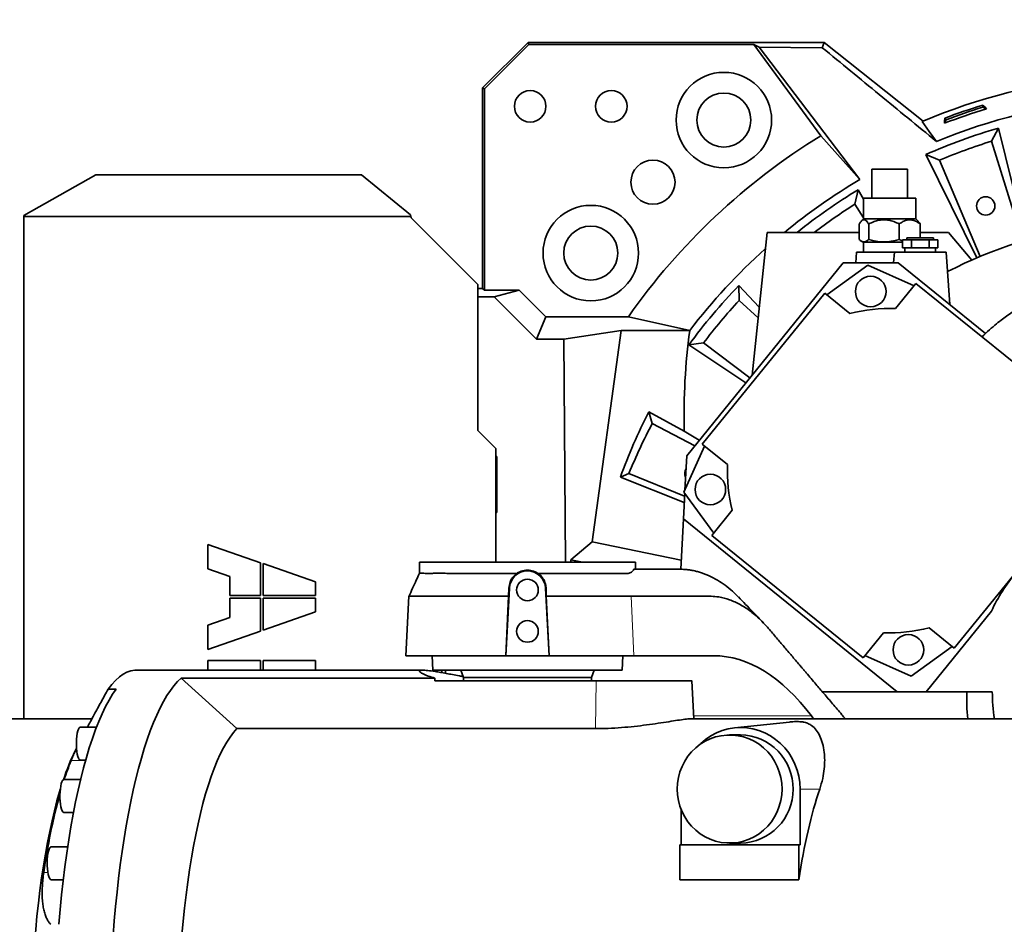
# Model space of a CAD drawing. Header units: millimetres. Extents: x 0 to 11920, y 0 to 8400.
# Tile 30 of 46: x 8048 to 8595, y 5003 to 5506. Entities that reach past the tile are written whole.
import ezdxf

# ---------------------------------------------------------------- set-up
doc = ezdxf.new("R2010")
doc.units = ezdxf.units.MM
doc.header["$LTSCALE"] = 20
doc.layers.add('THICK_LINE', color=7, linetype='Continuous')
doc.styles.add('SLDTEXTSTYLE0', font='TXT', dxfattribs={"width": 0.605})
doc.dimstyles.new('SLDDIMSTYLE0', dxfattribs={"dimtxt": 70, "dimasz": 70, "dimexe": 0, "dimexo": 0.0625, "dimgap": 17.5, "dimtad": 1, "dimdec": 4, "dimlfac": 20, "dimzin": 12, "dimdsep": 46, "dimtxsty": 'SLDTEXTSTYLE0', "dimsah": 1, "dimcen": 0.09, "dimadec": 1, "dimazin": 3, "dimtfac": 1, "dimtofl": 0, "dimtmove": 0, "dimatfit": 3, "dimfxl": 1, "dimfrac": 2, "dimtolj": 1, "dimtzin": 12, "dimarcsym": 0})

# ---------------------------------------------------------------- blocks, each defined once
blk = doc.blocks.new('_D')
at = {"layer": 'THICK_LINE'}
for p, q in [((6065.91, 5593.91), (5923.95, 5618.94)), ((10553.28, 5132.52), (11483.7, 5132.52))]:
    blk.add_line(p, q, dxfattribs=at)
blk.add_arc((8682.55, 5132.52), 2771.15, 360, 170, dxfattribs=at)
for points in [[(5953.49, 5613.73), (5976.34, 5680.65), (5956.69, 5684.37)], [(11453.7, 5132.52), (11462.82, 5202.64), (11442.82, 5202.39)]]:
    blk.add_solid(points, dxfattribs=at)
at = {"layer": 'THICK_LINE', "insert": (8832.85, 7991.69), "char_height": 70, "attachment_point": 1, "rotation": 355, "style": 'SLDTEXTSTYLE0'}
blk.add_mtext('170°', dxfattribs=at)
blk = doc.blocks.new('_D_1')
at = {"layer": 'THICK_LINE'}
for p, q in [((10553.28, 5132.52), (11483.72, 5132.52)), ((6065.91, 4671.14), (5923.93, 4646.11))]:
    blk.add_line(p, q, dxfattribs=at)
blk.add_arc((8682.55, 5132.52), 2771.17, 190, 360, dxfattribs=at)
for points in [[(11453.72, 5132.52), (11442.84, 5062.66), (11462.84, 5062.4)], [(5953.47, 4651.31), (5956.67, 4580.68), (5976.32, 4584.4)]]:
    blk.add_solid(points, dxfattribs=at)
at = {"layer": 'THICK_LINE', "insert": (8817.13, 2453.12), "char_height": 70, "attachment_point": 1, "rotation": 5, "style": 'SLDTEXTSTYLE0'}
blk.add_mtext('170°', dxfattribs=at)

msp = doc.modelspace()

# ---------------------------------------------------------------- linework, layer by layer
at = {"color": 7, "linetype": 'Continuous', "lineweight": 35}
for p, q in [((8330.3732067, 5492.943259), (8305.1277334, 5467.6977857)), ((8330.3732067, 5492.943259), (8330.8360757, 5491.8257944)), ((8494.6931211, 5492.943259), (8330.3732067, 5492.943259)), ((8493.6801101, 5490.0424408), (8494.6931211, 5492.943259)), ((8549.5885505, 5449.2774628), (8494.6931211, 5492.943259)), ((8330.8360757, 5491.8257944), (8306.245198, 5467.2349167)), ((8455.7638052, 5491.8257944), (8330.8360757, 5491.8257944)), ((8455.7638052, 5491.8257944), (8492.8352727, 5441.1783514)), ((8458.6698845, 5490.35153), (8455.7638052, 5491.8257944)), ((8514.4703951, 5416.8231043), (8458.6698845, 5490.35153)), ((8458.6698845, 5490.35153), (8493.6801101, 5490.0424408)), ((8306.245198, 5467.2349167), (8305.1277334, 5467.6977857)), ((8305.1277334, 5356.3384409), (8305.1277334, 5467.6977857)), ((8306.245198, 5467.2349167), (8306.245198, 5355.5004914)), ((8582.9282743, 5458.2032489), (8582.8350549, 5457.0260944)), ((8584.7750765, 5456.0756876), (8582.8350549, 5457.0260944)), ((8562.4450101, 5450.0450217), (8561.4946033, 5448.105)), ((8561.649866, 5450.9180214), (8562.4450101, 5450.0450217)), ((8591.5345122, 5445.4269237), (8587.6534786, 5438.130592)), ((8606.766293, 5383.1541994), (8591.5345122, 5445.4269237)), ((8514.4703951, 5416.8231043), (8492.8352727, 5441.1783514)), ((8604.85289, 5382.7394352), (8587.6534786, 5438.130592)), ((8551.1362391, 5430.7231548), (8558.7992749, 5427.6285207)), ((8551.1362391, 5430.7231548), (8579.4533792, 5373.3153975)), ((8558.7992749, 5427.6285207), (8581.2285107, 5374.1408644)), ((8521.1717826, 5422.5242098), (8521.1717826, 5406.5242098)), ((8521.1717826, 5422.5242098), (8534.0926008, 5422.5242098)), ((8534.0926008, 5422.5242098), (8540.9217826, 5422.5242098)), ((8540.9217826, 5406.5242098), (8540.9217826, 5422.5242098)), ((8090.5481029, 5419.4705303), (8050.5481029, 5396.8128356)), ((8237.963655, 5419.4705303), (8090.5481029, 5419.4705303)), ((8265.058877, 5397.2146828), (8237.963655, 5419.4705303)), ((8513.6504985, 5411.2093133), (8511.7901375, 5403.1571127)), ((8516.5467826, 5405.9288973), (8513.6504985, 5411.2093133)), ((8516.5467826, 5406.5242098), (8516.5467826, 5395.0242098)), ((8516.5467826, 5406.5242098), (8517.2537348, 5406.5242098)), ((8517.2537348, 5406.5242098), (8545.5467826, 5406.5242098)), ((8545.5467826, 5395.0242098), (8545.5467826, 5406.5242098)), ((8516.5467826, 5395.6182865), (8511.7901375, 5403.1571127)), ((8050.5481029, 5396.4109884), (8050.5481029, 5396.8128356)), ((8050.5481029, 5396.4109884), (8050.5481029, 5117.5242098)), ((8050.5481029, 5396.4109884), (8265.30349, 5396.4109884)), ((8265.058877, 5397.2146828), (8265.30349, 5396.4109884)), ((8302.5481029, 5358.5242098), (8265.5481029, 5395.5242098)), ((8516.5467826, 5395.0242098), (8515.2361385, 5393.7135657)), ((8516.5467826, 5395.0242098), (8545.5467826, 5395.0242098)), ((8546.8383883, 5393.7326041), (8545.5467826, 5395.0242098)), ((8514.1069671, 5383.5960066), (8514.1069671, 5392.2037017)), ((8519.4492577, 5383.5960066), (8519.4492577, 5392.2037017)), ((8536.3890732, 5383.5960066), (8536.3890732, 5392.2037017)), ((8547.9865981, 5384.5242098), (8547.9865981, 5392.2037017)), ((8454.6977007, 5308.3308194), (8463.0212614, 5387.5242098)), ((8514.1069671, 5387.5242098), (8463.0212614, 5387.5242098)), ((8536.3890732, 5383.5960066), (8538.231828, 5382.9175203)), ((8538.231828, 5383.3242098), (8538.231828, 5379.0242098)), ((8538.231828, 5383.3242098), (8543.1393053, 5383.3242098)), ((8540.5967826, 5384.5242098), (8540.5967826, 5383.3242098)), ((8540.5967826, 5384.5242098), (8548.0467826, 5384.5242098)), ((8543.1393053, 5383.3242098), (8543.1393053, 5379.0242098)), ((8543.1393053, 5383.3242098), (8552.9542599, 5383.3242098)), ((8563.7422808, 5387.5242098), (8547.9865981, 5387.5242098)), ((8548.0467826, 5384.5242098), (8555.4967826, 5384.5242098)), ((8552.9542599, 5383.3242098), (8552.9542599, 5379.0242098)), ((8552.9542599, 5383.3242098), (8557.8617372, 5383.3242098)), ((8555.4967826, 5383.3242098), (8555.4967826, 5384.5242098)), ((8557.8617372, 5379.0242098), (8557.8617372, 5383.3242098)), ((8563.7422808, 5387.5242098), (8576.6327848, 5372.1619052)), ((8515.2618775, 5382.7094258), (8516.4487064, 5382.0242098)), ((8516.4487064, 5382.0242098), (8517.1604403, 5382.0242098)), ((8516.5467826, 5382.0242098), (8516.5467826, 5376.5242098)), ((8517.1604403, 5382.0242098), (8538.231828, 5382.0242098)), ((8540.6855667, 5379.0242098), (8538.231828, 5379.0242098)), ((8539.5467826, 5379.0242098), (8539.5467826, 5376.5242098)), ((8543.1393053, 5379.0242098), (8540.6855667, 5379.0242098)), ((8548.0467826, 5379.0242098), (8543.1393053, 5379.0242098)), ((8552.9542599, 5379.0242098), (8548.0467826, 5379.0242098)), ((8555.4079985, 5379.0242098), (8552.9542599, 5379.0242098)), ((8557.8617372, 5379.0242098), (8555.4079985, 5379.0242098)), ((8556.5467826, 5376.5242098), (8556.5467826, 5379.0242098)), ((8512.6971485, 5376.5242098), (8512.2894519, 5370.6938756)), ((8533.6971485, 5376.5242098), (8512.6971485, 5376.5242098)), ((8533.6971485, 5376.5242098), (8533.2894519, 5370.6938756)), ((8562.3964167, 5376.5242098), (8533.6971485, 5376.5242098)), ((8564.4279962, 5347.471269), (8562.3964167, 5376.5242098)), ((8418.4167245, 5263.527545), (8505.1983079, 5370.6938756)), ((8519.011066, 5369.3403626), (8496.2928985, 5352.8346478)), ((8505.1983079, 5370.6938756), (8535.7504653, 5370.6938756)), ((8544.6645181, 5357.9187099), (8519.011066, 5369.3403626)), ((8535.7504653, 5370.6938756), (8584.3069915, 5331.373576)), ((8302.5481029, 5277.5242098), (8302.5481029, 5358.5242098)), ((8302.5481029, 5356.3384409), (8305.1277334, 5356.3384409)), ((8306.245198, 5355.5004914), (8305.1277334, 5356.3384409)), ((8447.2764874, 5357.9997737), (8447.5635796, 5349.7404484)), ((8458.667251, 5346.098568), (8447.2764874, 5357.9997737)), ((8545.6762734, 5359.1681237), (8534.3485064, 5345.1794964)), ((8629.6080372, 5291.2015215), (8545.6762734, 5359.1681237)), ((8311.5100668, 5351.7559046), (8302.5481029, 5351.7559046)), ((8306.245198, 5355.5004914), (8325.4585346, 5355.5004914)), ((8311.5100668, 5351.7559046), (8325.4585346, 5355.5004914)), ((8335.0536381, 5328.2123333), (8311.5100668, 5351.7559046)), ((8325.4585346, 5355.5004914), (8340.2358138, 5340.7232122)), ((8495.0434847, 5353.8464032), (8427.0768825, 5269.9146393)), ((8509.032112, 5342.5186361), (8495.0434847, 5353.8464032)), ((8458.0328604, 5340.0627447), (8447.5635796, 5349.7404484)), ((8335.0536381, 5328.2123333), (8340.2358138, 5340.7232122)), ((8340.2358138, 5340.7232122), (8386.0488712, 5340.7232122)), ((8420.1057731, 5333.0242098), (8386.0488712, 5340.7232122)), ((8350.2961071, 5328.2123333), (8382.0172376, 5333.0242098)), ((8365.961846, 5215.748731), (8382.0172376, 5333.0242098)), ((8420.1057731, 5333.0242098), (8382.0172376, 5333.0242098)), ((8350.2961071, 5328.2123333), (8335.0536381, 5328.2123333)), ((8351.1681009, 5204.5242098), (8350.2961071, 5328.2123333)), ((8419.6424411, 5325.0667998), (8427.8261418, 5326.218286)), ((8419.6424411, 5325.0667998), (8451.1860858, 5303.9943361)), ((8427.8261418, 5326.218286), (8453.4216406, 5306.7550164)), ((8397.3858888, 5287.9318496), (8399.3507386, 5281.5208563)), ((8397.3858888, 5287.9318496), (8417.0579321, 5277.2110307)), ((8422.9380809, 5269.1109552), (8399.3507386, 5281.5208563)), ((8312.5481029, 5267.5242098), (8302.5481029, 5277.5242098)), ((8425.3982364, 5272.1489943), (8417.0579321, 5277.2110307)), ((8428.3262963, 5268.902884), (8416.9046435, 5243.2494319)), ((8427.0768825, 5269.9146393), (8441.0655098, 5258.5868723)), ((8312.5481029, 5204.5242098), (8312.5481029, 5267.5242098)), ((8312.5481029, 5262.5255301), (8313.0708604, 5263.0482876)), ((8312.5481029, 5263.0482876), (8313.0708604, 5263.0482876)), ((8313.0708604, 5263.0482876), (8313.0708604, 5232.000132)), ((8417.4139431, 5244.3933376), (8418.4167245, 5263.527545)), ((8381.6335657, 5251.6882381), (8386.3738213, 5253.6917673)), ((8386.3738213, 5253.6917673), (8417.2394754, 5241.0642949)), ((8417.0609879, 5237.6585498), (8381.6335657, 5251.6882381)), ((8416.5862154, 5228.5993512), (8417.3237613, 5242.6725658)), ((8416.9046435, 5243.2494319), (8433.4103584, 5220.5312644)), ((8566.9631555, 5156.6369689), (8634.9297578, 5240.5687328)), ((8312.5481029, 5232.5228895), (8313.0708604, 5232.000132)), ((8313.0708604, 5232.000132), (8312.5481029, 5232.000132)), ((8443.72637, 5233.2704779), (8432.398603, 5219.2818506)), ((8416.5862154, 5228.5993512), (8415.1140075, 5200.5079514)), ((8535.2291344, 5132.5242098), (8416.5862154, 5228.5993512)), ((8432.398603, 5219.2818506), (8516.3303668, 5151.3152484)), ((8152.7117826, 5214.3342098), (8152.7117826, 5200.8342098)), ((8181.8042826, 5204.1649988), (8152.7117826, 5214.3342098)), ((8354.0467826, 5205.6790221), (8365.961846, 5215.748731)), ((8415.3779182, 5205.5436676), (8365.961846, 5215.748731)), ((8181.8042826, 5185.9167098), (8181.8042826, 5204.1649988)), ((8183.2892826, 5203.6459208), (8183.2892826, 5185.9167098)), ((8212.3817826, 5193.4767098), (8183.2892826, 5203.6459208)), ((8270.0439964, 5204.5242098), (8270.0439964, 5198.2641421)), ((8270.0439964, 5204.5242098), (8330.0467826, 5204.5242098)), ((8330.0467826, 5204.5242098), (8390.0495688, 5204.5242098)), ((8354.0467826, 5205.6790221), (8354.054924, 5204.5242098)), ((8360.5960488, 5204.5242098), (8354.0467826, 5205.6790221)), ((8390.0495688, 5200.5242098), (8390.0495688, 5204.5242098)), ((8152.7117826, 5200.8342098), (8164.8617826, 5196.5872075)), ((8411.7565565, 5200.5242098), (8409.5135271, 5200.5242098)), ((8414.624291, 5200.5242098), (8411.7565565, 5200.5242098)), ((8414.6643638, 5200.5242098), (8414.624291, 5200.5242098)), ((8164.8617826, 5196.5872075), (8164.8617826, 5185.9167098)), ((8212.3817826, 5185.9167098), (8212.3817826, 5193.4767098)), ((8320.0039049, 5190.0505347), (8318.0372336, 5152.5242098)), ((8319.6066697, 5185.5242097), (8319.7346419, 5190.0646462)), ((8342.0563316, 5152.5242098), (8340.0896603, 5190.0505347)), ((8340.3589501, 5190.0646476), (8340.4867882, 5185.5242099)), ((8164.8617826, 5185.9167098), (8181.8042826, 5185.9167098)), ((8164.8617826, 5184.4317098), (8164.8617826, 5173.7612121)), ((8181.8042826, 5184.4317098), (8164.8617826, 5184.4317098)), ((8181.8042826, 5166.1834208), (8181.8042826, 5184.4317098)), ((8183.2892826, 5185.9167098), (8212.3817826, 5185.9167098)), ((8212.3817826, 5184.4317098), (8183.2892826, 5184.4317098)), ((8183.2892826, 5184.4317098), (8183.2892826, 5166.7024988)), ((8212.3817826, 5176.8717098), (8212.3817826, 5184.4317098)), ((8264.2656923, 5185.6201197), (8262.5312092, 5152.5242098)), ((8319.6065546, 5185.5202032), (8317.9545185, 5152.5242098)), ((8342.1390467, 5152.5242098), (8340.4869538, 5185.5213389)), ((8388.7365418, 5185.5242182), (8387.584599, 5185.5245964)), ((8183.2892826, 5166.7024988), (8212.3817826, 5176.8717098)), ((8587.5953112, 5177.3485121), (8551.2973069, 5132.5242098)), ((8164.8617826, 5173.7612121), (8152.7117826, 5169.5142098)), ((8152.7117826, 5169.5142098), (8152.7117826, 5156.0142098)), ((8152.7117826, 5156.0142098), (8181.8042826, 5166.1834208)), ((8516.3303668, 5151.3152484), (8527.6581339, 5165.3038757)), ((8552.9745282, 5167.964736), (8566.9631555, 5156.6369689)), ((8542.9955743, 5141.1430095), (8565.7137417, 5157.6487243)), ((8181.8042826, 5149.8042098), (8152.7117826, 5149.8042098)), ((8152.7117826, 5149.8042098), (8152.7117826, 5144.5242098)), ((8181.8042826, 5144.5242098), (8181.8042826, 5149.8042098)), ((8212.3817826, 5149.8042098), (8183.2892826, 5149.8042098)), ((8183.2892826, 5149.8042098), (8183.2892826, 5144.5242098)), ((8212.3817826, 5144.5242098), (8212.3817826, 5149.8042098)), ((8262.5312092, 5152.5242098), (8317.9545185, 5152.5242098)), ((8277.1275204, 5152.5242098), (8277.5467826, 5144.5242098)), ((8317.9545185, 5152.5242098), (8318.0372336, 5152.5242098)), ((8318.0372336, 5152.5242098), (8342.0563316, 5152.5242098)), ((8342.0563316, 5152.5242098), (8342.1390467, 5152.5242098)), ((8342.1390467, 5152.5242098), (8389.0972336, 5152.5242098)), ((8382.5467826, 5144.5242098), (8382.9660448, 5152.5242098)), ((8389.0972336, 5152.5242098), (8433.2935135, 5152.5242098)), ((8517.3421222, 5152.5646622), (8542.9955743, 5141.1430095)), ((8271.8544374, 5144.5242098), (8113.1230773, 5144.5242098)), ((8382.5467826, 5144.5242098), (8277.5467826, 5144.5242098)), ((8282.5467826, 5144.5242098), (8282.5467826, 5143.1209922)), ((8284.5467826, 5144.5242098), (8284.5467826, 5142.7656072)), ((8293.0909017, 5144.5242098), (8294.5467826, 5140.5242098)), ((8365.5467826, 5140.5242098), (8367.0026635, 5144.5242098)), ((8278.6165112, 5140.0924365), (8137.8421343, 5140.0924365)), ((8137.8421343, 5140.0924365), (8168.6918997, 5112.0396935)), ((8278.6766332, 5138.5242098), (8368.1668122, 5138.5242098)), ((8294.5467826, 5140.5242098), (8294.5467826, 5138.5242098)), ((8365.5467826, 5140.5242098), (8294.5467826, 5140.5242098)), ((8365.5467826, 5138.5242098), (8365.5467826, 5140.5242098)), ((8422.4417322, 5117.5242098), (8421.3409369, 5138.5287207)), ((8097.3114359, 5134.0322326), (8101.772849, 5134.0322326)), ((8493.7353284, 5132.5242098), (8535.2291344, 5132.5242098)), ((8551.2973069, 5132.5242098), (8535.2291344, 5132.5242098)), ((8551.2973069, 5132.5242098), (8588.0467826, 5132.5242098)), ((8088.2991605, 5117.5242098), (7905.4576833, 5117.5242098)), ((8656.9323948, 5117.5242098), (8420.982436, 5117.5242098)), ((8475.4001477, 5115.7138192), (8444.8969167, 5112.4170732)), ((8487.6222456, 5119.096104), (8488.7924192, 5117.5242098)), ((8090.862487, 5112.891808), (8081.8856509, 5112.891808)), ((8168.6918997, 5112.0396935), (8367.8286781, 5112.0396935)), ((8448.3426139, 5108.5242098), (8442.2522789, 5108.5242098)), ((8079.7544141, 5101.127539), (8079.0327745, 5099.6962421)), ((8081.8856509, 5094.621808), (8084.8372492, 5094.621808)), ((8081.9989596, 5083.7772652), (8072.7858391, 5083.7772652)), ((8481.3944672, 5078.5242098), (8481.3944672, 5047.5242098)), ((8415.2907606, 5047.5242098), (8415.2907606, 5067.2453092)), ((8072.7858391, 5065.5072652), (8078.0685469, 5065.5072652)), ((8074.8348956, 5046.4237706), (8065.6931463, 5046.4237706)), ((8414.6361114, 5047.5242098), (8414.6361114, 5028.0563269)), ((8480.587436, 5047.5242098), (8414.6361114, 5047.5242098)), ((8442.2522789, 5048.5242098), (8448.3426139, 5048.5242098)), ((8480.587436, 5028.0563269), (8480.587436, 5047.5242098)), ((8481.3944672, 5047.5242098), (8480.587436, 5047.5242098)), ((8065.6931463, 5028.1537706), (8072.3992665, 5028.1537706)), ((8480.587436, 5028.0563269), (8414.6361114, 5028.0563269))]:
    msp.add_line(p, q, dxfattribs=at)
at = {"color": 8, "linetype": 'Continuous', "lineweight": 18}
for p, q in [((8320.0039049, 5190.0505347), (8319.7346419, 5190.0646462)), ((8340.0896603, 5190.0505347), (8340.3589501, 5190.0646476)), ((8389.0972336, 5152.5242098), (8387.5846077, 5185.5244072)), ((8368.1668122, 5138.5242098), (8367.8286781, 5112.0396935)), ((8422.3593531, 5119.096104), (8487.6222456, 5119.096104)), ((8076.7291174, 5094.2876717), (8084.7429609, 5094.2876717)), ((8492.278835, 5078.5242098), (8481.3944672, 5078.5242098)), ((8061.5980752, 5032.1767935), (8063.8488156, 5032.1767935))]:
    msp.add_line(p, q, dxfattribs=at)
at = {"color": 7, "linetype": 'Continuous', "lineweight": 35, "flags": 128}
for points in [[(8582.9282743, 5458.2032489), (8583.8510438, 5457.1397727), (8584.7750765, 5456.0756876)], [(8549.1482142, 5449.09227), (8553.0884597, 5443.5456963), (8557.0254895, 5438.0073328)], [(8561.4946033, 5448.105), (8561.5725471, 5449.5121384), (8561.649866, 5450.9180214)], [(8113.1230773, 5144.5242098), (8112.0507808, 5144.4771793), (8109.908146, 5144.1010639), (8107.7713825, 5143.3495202), (8105.6443923, 5142.2239204), (8103.5310598, 5140.7263203), (8101.4352445, 5138.8594547), (8099.3607737, 5136.626733), (8097.3114359, 5134.0322326)], [(8137.8421343, 5140.0924365), (8135.823377, 5138.1656598), (8133.825723, 5135.8983584), (8131.8525796, 5133.2943998), (8129.9073123, 5130.3582253), (8127.9932392, 5127.0948431), (8126.113625, 5123.5098196), (8124.2716759, 5119.6092697), (8122.4705334, 5115.3998463), (8120.71327, 5110.8887296), (8119.0028828, 5106.083614), (8117.3422892, 5100.9926954), (8115.7343217, 5095.6246575), (8114.181723, 5089.9886562), (8112.6871413, 5084.094305), (8111.2531259, 5077.9516576), (8109.8821227, 5071.5711914), (8108.5764703, 5064.9637895), (8107.3383956, 5058.140722), (8106.1700105, 5051.1136269), (8105.0733079, 5043.8944901), (8104.0501582, 5036.4956253), (8103.1023068, 5028.9296525), (8102.2313704, 5021.2094768), (8101.4388344, 5013.3482664), (8100.7260508, 5005.35943), (8100.0942352, 4997.2565941)], [(8069.9561162, 5003.4288553), (8070.6666516, 5011.6307326), (8071.4609678, 5019.7020642), (8072.3376465, 5027.6284371), (8073.2951221, 5035.3956973), (8074.3316849, 5042.9899747), (8075.4454839, 5050.3977084), (8076.6345302, 5057.6056705), (8077.8967006, 5064.6009896), (8079.2297411, 5071.3711745), (8080.6312714, 5077.9041354), (8082.0987889, 5084.1882067), (8083.6296728, 5090.2121669), (8085.2211897, 5095.965259), (8086.8704974, 5101.4372098), (8088.5746509, 5106.6182481), (8090.330607, 5111.4991221), (8092.1352302, 5116.0711162), (8093.985298, 5120.326066), (8095.8775066, 5124.2563736), (8097.8084773, 5127.8550207), (8099.7747618, 5131.1155811), (8101.772849, 5134.0322326)], [(8081.8856509, 5112.891808), (8081.6379565, 5112.835048), (8081.2112579, 5112.4622537), (8080.8104758, 5111.7549141), (8080.4510121, 5110.7402117), (8080.1466807, 5109.457141), (8079.909177, 5107.9550098), (8079.747628, 5106.2915439), (8079.6682421, 5104.5306696), (8079.67407, 5102.7400563), (8079.7648877, 5100.9885161), (8079.9372051, 5099.3433599), (8080.1844002, 5097.86781), (8080.4969734, 5096.6185709), (8080.8629127, 5095.6436504)], [(8168.6918997, 5112.0396935), (8166.8081201, 5109.894616), (8164.9496547, 5107.4051215), (8163.1202386, 5104.5762134), (8161.3235486, 5101.4135771), (8159.5631955, 5097.9235689), (8157.8427174, 5094.1132029), (8156.1655719, 5089.9901372), (8154.5351299, 5085.5626581), (8152.9546681, 5080.8396639), (8151.4273628, 5075.8306469), (8149.9562838, 5070.545674), (8148.5443874, 5064.9953669), (8147.1945114, 5059.1908805), (8145.9093686, 5053.1438805), (8144.6915419, 5046.8665201), (8143.543479, 5040.3714153), (8142.467487, 5033.6716201), (8141.4657286, 5026.7805993), (8140.5402171, 5019.7122026), (8139.6928125, 5012.4806358), (8138.9252179, 5005.1004328), (8138.238976, 4997.5864261)], [(8425.1148336, 5102.7683514), (8426.2266073, 5103.8495137), (8428.915222, 5106.0943422), (8431.8166873, 5108.0371065), (8434.8992141, 5109.6565214), (8438.1290296, 5110.9348442), (8441.4707472, 5111.8580693), (8444.8877545, 5112.4160817), (8448.3426139, 5112.6027676), (8451.7974734, 5112.4160817), (8455.2144806, 5111.8580693), (8458.5561983, 5110.9348442), (8461.7860138, 5109.6565214), (8464.8685406, 5108.0371065), (8467.7700058, 5106.0943422), (8470.4586206, 5103.8495137), (8472.9049277, 5101.3272158), (8475.0821249, 5098.5550835), (8476.9663585, 5095.5634887), (8478.5369844, 5092.385208), (8479.7767944, 5089.0550633), (8480.6722049, 5085.6095404), (8481.2134057, 5082.0863891), (8481.3944672, 5078.5242098)], [(8471.3484515, 5078.5242098), (8471.1778885, 5081.7677803), (8470.6681992, 5084.973323), (8469.8253592, 5088.1032557), (8468.65925, 5091.1208828), (8467.1835432, 5093.9908255), (8465.4155402, 5096.6794362), (8463.3759691, 5099.1551936), (8461.088742, 5101.3890714), (8458.5806746, 5103.3548797), (8455.8811718, 5105.0295711), (8453.0218826, 5106.3935114), (8450.0363296, 5107.4307096), (8446.9595158, 5108.1290055), (8443.8275139, 5108.4802122), (8440.6770439, 5108.4802122), (8437.545042, 5108.1290055), (8434.4682282, 5107.4307096), (8431.4826753, 5106.3935114), (8428.6233861, 5105.0295711), (8425.9238832, 5103.3548797), (8423.4158158, 5101.3890714), (8421.1285888, 5099.1551936), (8419.0890177, 5096.6794362), (8417.3210146, 5093.9908255), (8415.8453079, 5091.1208828), (8414.6791987, 5088.1032557), (8413.8363587, 5084.973323), (8413.3266693, 5081.7677803), (8413.1561063, 5078.5242098), (8413.3266693, 5075.2806392), (8413.8363587, 5072.0750966), (8414.6791987, 5068.9451639), (8415.8453079, 5065.9275367), (8417.3210146, 5063.0575941), (8419.0890177, 5060.3689833), (8421.1285888, 5057.893226), (8423.4158158, 5055.6593481), (8425.9238832, 5053.6935398), (8428.6233861, 5052.0188485), (8431.4826753, 5050.6549082), (8434.4682282, 5049.61771), (8437.545042, 5048.9194141), (8440.6770439, 5048.5682074), (8443.8275139, 5048.5682074), (8446.9595158, 5048.9194141), (8450.0363296, 5049.61771), (8453.0218826, 5050.6549082), (8455.8811718, 5052.0188485), (8458.5806746, 5053.6935398), (8461.088742, 5055.6593481), (8463.3759691, 5057.893226), (8465.4155402, 5060.3689833), (8467.1835432, 5063.0575941), (8468.65925, 5065.9275367), (8469.8253592, 5068.9451639), (8470.6681992, 5072.0750966), (8471.1778885, 5075.2806392), (8471.3484515, 5078.5242098)], [(8072.7858391, 5083.7772652), (8072.4925154, 5083.6975663), (8072.0677837, 5083.2886719), (8071.6706465, 5082.547501), (8071.3163655, 5081.5025363), (8071.0185555, 5080.1939352), (8070.7886613, 5078.6719865), (8070.6355175, 5076.9951779), (8070.5650093, 5075.2279482), (8070.5798464, 5073.438211), (8070.6794585, 5071.694745), (8070.8600177, 5070.0645505), (8071.1145851, 5068.610275), (8071.4333779, 5067.3878055), (8071.804145, 5066.4441208), (8072.212638, 5065.8154862), (8072.6431588, 5065.5260598), (8072.7858391, 5065.5072652)], [(8070.7377757, 5078.2158058), (8070.387039, 5077.049968), (8068.9213391, 5071.899871), (8067.5125705, 5066.4886849), (8066.1634907, 5060.8270024), (8064.8767408, 5054.9259064), (8063.6548395, 5048.7969486), (8062.5001789, 5042.4521267), (8061.4150192, 5035.9038611), (8060.4014846, 5029.1649702), (8059.4615592, 5022.2486458), (8058.597083, 5015.1684269), (8057.8097482, 5007.9381733), (8057.101096, 5000.5720386), (8056.4725138, 4993.0844424), (8055.9252318, 4985.490042), (8055.4603215, 4977.8037037), (8055.078693, 4970.040474), (8054.7810934, 4962.2155497), (8054.5681051, 4954.3442485), (8054.4401451, 4946.4419789), (8054.3974639, 4938.5242098)], [(8065.6931463, 5046.4237706), (8065.3585477, 5046.3199263), (8064.9357567, 5045.8784421), (8064.5420717, 5045.1068617), (8064.1926218, 5044.0348364), (8063.9008363, 5042.7035636), (8063.6779282, 5041.1642034), (8063.5324639, 5039.4759124), (8063.4700333, 5037.7035708), (8063.4930358, 5035.9152887), (8063.6005872, 5034.1797887)], [(8063.6005872, 5034.1797887), (8063.7885546, 5032.5637651), (8064.0497143, 5031.1293209), (8064.3740302, 5029.9315808), (8064.749039, 5029.0165734), (8065.1603293, 5028.419462), (8065.5920954, 5028.1631931), (8065.6931463, 5028.1537706)]]:
    msp.add_lwpolyline(points, dxfattribs=at)
at = {"color": 7, "linetype": 'Continuous', "lineweight": 35}
for centre, radius in [((8439.042211, 5449.8655459), 26.5), ((8331.5467826, 5457.5242098), 8.75), ((8376.5467826, 5457.5242098), 8.75), ((8439.042211, 5449.8655459), 15), ((8399.7040701, 5415.3669223), 12.25), ((8584.3870015, 5402.215992), 5.1), ((8365.2054465, 5376.0287814), 26.5), ((8365.2054465, 5376.0287814), 15), ((8520.550574, 5354.6929218), 8.5), ((8431.5520843, 5244.78894), 8.5), ((8330.0467826, 5189.0242098), 6), ((8330.0467826, 5166.0242098), 6), ((8541.4560662, 5155.7904503), 8.5)]:
    msp.add_circle(centre, radius, dxfattribs=at)
for centre, radius, start, end in [((8682.5467826, 5132.5242098), 343.5265853, 79.258358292, 112.850063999), ((8682.5467826, 5132.5242098), 330.2658527, 78.826146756, 112.337484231), ((8682.5467826, 5132.5242098), 338.00128, 106.813916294, 110.986083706), ((8682.5467826, 5132.5242098), 340.5740503, 107.007792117, 110.792207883), ((8682.5467826, 5132.5242098), 339.4759222, 107.080950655, 110.719049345), ((8682.5467826, 5132.5242098), 325.8701302, 106.217834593, 113.782165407), ((8682.5467826, 5132.5242098), 362.2952333, 121.576591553, 144.923706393), ((8682.5467826, 5132.5242098), 320, 107.25, 112.75), ((8682.5467826, 5132.5242098), 330.2658527, 120.591412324, 129.456682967), ((8682.5467826, 5132.5242098), 325.8701302, 121.217834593, 128.508083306), ((8682.5467826, 5132.5242098), 320, 122.25, 127.167285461), ((8682.5467826, 5132.5242098), 262, 80.246373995, 117.110647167), ((8682.5467826, 5132.5242098), 330.2658527, 131.881478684, 142.62085225), ((8682.5467826, 5132.5242098), 325.8701302, 136.217834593, 143.782165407), ((8682.5467826, 5132.5242098), 320, 137.25, 142.75), ((8531.0033201, 5255.241686), 90, 87.869897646, 104.130102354), ((8682.5467826, 5132.5242098), 320, 152.25, 157.75), ((8531.0033201, 5255.241686), 90, 177.869897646, 194.130102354), ((8422.4364477, 5253.8156509), 5.1, 149.46936904, 204.53063096), ((8330.0467826, 5189.5242098), 10.05666, 3, 177), ((8682.5467826, 5132.5242098), 105, 141, 154.729132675), ((8531.0033201, 5255.241686), 90, 267.869897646, 284.130102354), ((8682.5467826, 5132.5242098), 94.5, 180, 189.133197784), ((8447.93311, 5079.0172555), 29.5097957, 359.042665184, 89.204887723), ((8190.3502038, 5044.8626074), 124.0898769, 153.775694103, 161.761998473), ((8224.5364915, 5034.9253372), 159.2824742, 158.118639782, 162.139533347), ((8082.1511327, 5095.9102611), 1.3155197, 191.692888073, 258.357321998), ((8447.8671888, 5078.0950991), 29.5747109, 270.921091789, 0.831355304), ((8405.2870913, 4984.5483602), 346.9734967, 164.716066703, 172.110199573)]:
    msp.add_arc(centre, radius, start, end, dxfattribs=at)
for centre, major_axis, ratio, start_param, end_param in [((8682.5467826, 5285.8962775), (0, 306.6983704), 0.8659823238, 1.4165229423, 1.5991186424), ((8682.5467826, 5142.3297975), (0, 320.30138), 0.999531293, 1.0988976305, 1.2223652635), ((8267.3889029, 5002.5242098), (9.8906175, 149.9517985), 0.3844434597, 0.0026008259, 0.0253519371), ((8442.2816107, 5002.5242098), (-12.9305036, 149.8304183), 0.5514573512, 5.5549515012, 6.2356299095), ((8330.0467826, 5951.0407457), (14.6546561, 1144.867959), 0.0508205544, 2.3585811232, 2.3605235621), ((8682.5467826, 5128.0400365), (0, 108.7662599), 0.9991497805, 1.529557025, 1.6676303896), ((8522.2840485, 4938.5242098), (0, 179), 0.269010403, 0.6727308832, 1.0469903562)]:
    msp.add_ellipse(centre, major_axis=major_axis, ratio=ratio, start_param=start_param, end_param=end_param, dxfattribs=at)
for points, knots in [([(8493.6801101, 5490.0424408), (8504.2044654, 5481.3924347), (8525.2538737, 5464.091849), (8546.4347169, 5446.7023636), (8557.0254895, 5438.0073328)], [0, 0, 0, 0, 0.499983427, 1, 1, 1, 1]), ([(8265.5481029, 5395.5242098), (8265.5064286, 5395.6725978), (8265.4235185, 5395.9678122), (8265.3433581, 5396.2637849), (8265.30349, 5396.4109884)], [0, 0, 0, 0, 0.5026451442, 1, 1, 1, 1]), ([(8519.4492577, 5392.2037017), (8519.1566991, 5392.6459166), (8518.6168159, 5393.4619731), (8517.7740696, 5394.2499708), (8516.9912476, 5394.579921), (8516.2370986, 5394.477292), (8515.2640627, 5393.8885631), (8514.5757998, 5392.8863748), (8514.1069671, 5392.2037017)], [0, 0, 0, 0, 0.1734504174, 0.3200827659, 0.4700596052, 0.5960500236, 0.7248363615, 1, 1, 1, 1]), ([(8536.3890732, 5392.2037017), (8535.3933355, 5392.6768846), (8533.5276731, 5393.5634631), (8530.60292, 5394.3527553), (8527.7909852, 5394.6204586), (8525.0499715, 5394.3075874), (8522.2533916, 5393.5362), (8520.4450164, 5392.676877), (8519.4492577, 5392.2037017)], [0, 0, 0, 0, 0.1859920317, 0.348483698, 0.5106780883, 0.6622240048, 0.8140079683, 1, 1, 1, 1]), ([(8547.9865981, 5392.2037017), (8547.3048851, 5392.6768846), (8546.0275945, 5393.5634631), (8544.0252175, 5394.3527553), (8542.1000794, 5394.6204586), (8540.2234962, 5394.3075874), (8538.3088705, 5393.5362), (8537.0708006, 5392.676877), (8536.3890732, 5392.2037017)], [0, 0, 0, 0, 0.1859920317, 0.348483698, 0.5106780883, 0.6622240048, 0.8140079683, 1, 1, 1, 1]), ([(8546.8157763, 5393.709992), (8546.910668, 5393.6273141), (8547.317226, 5393.2730849), (8547.6961307, 5392.6677499), (8547.9865981, 5392.2037017)], [0, 0, 0, 0, 0.2334026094, 1, 1, 1, 1]), ([(8514.1069671, 5383.5960066), (8514.5617543, 5383.2155452), (8515.4339804, 5382.4858667), (8516.7769969, 5382.1466015), (8518.1175363, 5382.4811905), (8518.9973442, 5383.2176989), (8519.4492577, 5383.5960066)], [0, 0, 0, 0, 0.2595656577, 0.497815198, 0.7420527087, 1, 1, 1, 1]), ([(8519.4492577, 5383.5960066), (8520.4528906, 5383.3216354), (8522.8281286, 5382.6722977), (8526.6923266, 5382.184989), (8530.3579442, 5382.3025736), (8533.5932435, 5382.8334847), (8535.3852653, 5383.3222326), (8536.3890732, 5383.5960066)], [0, 0, 0, 0, 0.1812398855, 0.4289296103, 0.6764462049, 0.8187601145, 1, 1, 1, 1]), ([(8689.3766163, 5266.0219037), (8689.0522043, 5266.8751165), (8687.6678869, 5270.5159098), (8685.2414827, 5277.1394927), (8682.2250314, 5285.2887088), (8679.3178074, 5293.0982903), (8676.4976128, 5300.5770225), (8673.5294615, 5308.2717211), (8670.4454294, 5316.1268898), (8667.5649755, 5322.8097974), (8664.9251353, 5327.9678446), (8662.7349802, 5331.7400438), (8660.6130367, 5334.9447483), (8658.8292891, 5337.3228518), (8657.3961993, 5339.0552153), (8656.3021843, 5340.2885326), (8655.3124816, 5341.3361479), (8654.3618299, 5342.2877123), (8653.1991817, 5343.3882449), (8651.5614067, 5344.8205431), (8649.278066, 5346.5868494), (8646.5622056, 5348.3583629), (8643.3022467, 5350.0910279), (8639.774048, 5351.5149659), (8635.7846804, 5352.6067988), (8631.5291243, 5353.2581577), (8626.8791585, 5353.3752249), (8622.1571107, 5352.8956953), (8617.9810246, 5352.003832), (8614.4651476, 5350.9395059), (8611.6581081, 5349.8943529), (8609.3623322, 5348.9084032), (8607.5645554, 5348.0576321), (8606.0529983, 5347.292391), (8604.4361849, 5346.4271695), (8602.3878699, 5345.2595296), (8599.7399624, 5343.6295233), (8596.77983, 5341.6479729), (8593.5721128, 5339.3151721), (8590.1558538, 5336.6164388), (8586.3526293, 5333.3075292), (8583.6868782, 5330.8807442), (8582.3060623, 5329.514839), (8582.3010965, 5329.5099268)], [0, 0, 0, 0, 0.0179398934, 0.0765523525, 0.1345018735, 0.1817651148, 0.2300514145, 0.2790416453, 0.3283803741, 0.3769431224, 0.4063934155, 0.4345620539, 0.4590519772, 0.479828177, 0.491767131, 0.5022603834, 0.511366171, 0.5191334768, 0.5275326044, 0.5408596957, 0.5590832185, 0.5806074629, 0.6006344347, 0.6273332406, 0.6508574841, 0.6767222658, 0.7060167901, 0.7348797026, 0.7616846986, 0.7817607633, 0.7995675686, 0.8140053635, 0.8250525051, 0.8338451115, 0.843138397, 0.8565506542, 0.8741320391, 0.8959266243, 0.9165410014, 0.9404339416, 0.9682716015, 0.9998858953, 1, 1, 1, 1]), ([(8270.0422005, 5198.2755163), (8269.4767799, 5197.0061242), (8267.5629302, 5192.709454), (8265.599054, 5188.4372944), (8264.2153779, 5185.4272855)], [0, 0, 0, 0, 0.2954362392, 1, 1, 1, 1]), ([(8324.2323193, 5198.2560015), (8323.2292917, 5198.2556753), (8320.5741319, 5198.2548117), (8316.3141087, 5198.2524029), (8311.458213, 5198.2497727), (8306.6892402, 5198.2533703), (8302.088473, 5198.2577503), (8297.7307145, 5198.2565527), (8293.5971376, 5198.2558886), (8289.6852925, 5198.2564261), (8286.0643264, 5198.2568528), (8282.7909227, 5198.2606557), (8279.8453421, 5198.2618469), (8277.2318121, 5198.2569867), (8274.9987022, 5198.254901), (8273.1793212, 5198.2569777), (8271.7515669, 5198.2607019), (8270.7397066, 5198.2672613), (8270.140095, 5198.2680078), (8270.0903318, 5198.2653946), (8270.0675072, 5198.264196)], [0, 0, 0, 0, 0.0342778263, 0.0907383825, 0.1471989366, 0.2052997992, 0.2634006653, 0.3198614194, 0.3763221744, 0.4344232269, 0.4925242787, 0.548985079, 0.6054458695, 0.6635469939, 0.7216481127, 0.7781088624, 0.8345696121, 0.8926706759, 0.9507717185, 1, 1, 1, 1]), ([(8319.7346419, 5190.0646462), (8319.880727, 5191.2483326), (8320.0991514, 5193.0181646), (8321.2381987, 5195.2112803), (8322.4505436, 5196.8639492), (8323.5978831, 5197.760334), (8324.2323193, 5198.2560015)], [0, 0, 0, 0, 0.3788019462, 0.5663796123, 0.7602240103, 1, 1, 1, 1]), ([(8335.8689047, 5198.2509438), (8334.8202491, 5198.8060601), (8332.7229008, 5199.9163125), (8329.1132954, 5200.1392925), (8326.2225392, 5199.433707), (8324.7257401, 5198.5479816), (8324.2323193, 5198.2560015)], [0, 0, 0, 0, 0.28753983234, 0.57508980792, 0.85992805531, 1, 1, 1, 1]), ([(8389.1363483, 5200.5242098), (8388.7393734, 5199.9331965), (8387.9463865, 5198.7526036), (8385.9148157, 5198.123962), (8383.2038142, 5198.1812668), (8379.7636275, 5198.2089495), (8375.7107718, 5198.2583946), (8371.0663316, 5198.2426618), (8365.9053856, 5198.2464548), (8360.290056, 5198.2452009), (8354.2748882, 5198.2451159), (8347.9463854, 5198.2461567), (8341.7783882, 5198.2456596), (8337.7087277, 5198.2492986), (8335.8689047, 5198.2509438)], [0, 0, 0, 0, 0.078595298, 0.1569999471, 0.2420781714, 0.3274338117, 0.4125249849, 0.4982507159, 0.5842467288, 0.6699724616, 0.756180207, 0.8426628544, 0.9288706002, 1, 1, 1, 1]), ([(8335.8689047, 5198.2509438), (8336.478314, 5197.7738592), (8337.9723318, 5196.6042465), (8339.6155973, 5194.0351979), (8340.2762587, 5191.6613588), (8340.3455891, 5190.3226384), (8340.3589501, 5190.0646476)], [0, 0, 0, 0, 0.23103957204, 0.56641277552, 0.91644145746, 1, 1, 1, 1]), ([(8409.5135271, 5200.5242098), (8408.9030859, 5200.5242098), (8407.8491107, 5200.5242098), (8406.5185047, 5200.5242098), (8405.7006814, 5200.5242098), (8405.3143449, 5200.5242098), (8405.045533, 5200.5242098), (8404.733229, 5200.5242098), (8404.3096672, 5200.5242098), (8403.9379581, 5200.5242098), (8403.6180164, 5200.5242098), (8403.3494422, 5200.5242098), (8402.9968636, 5200.5242098), (8402.5506235, 5200.5242098), (8401.9940592, 5200.5242098), (8401.378926, 5200.5242098), (8400.6977517, 5200.5242098), (8399.9399829, 5200.5242098), (8399.1819763, 5200.5242098), (8398.3215344, 5200.5242098), (8397.4269505, 5200.5242098), (8396.5663656, 5200.5242098), (8395.904667, 5200.5242098), (8395.2304036, 5200.5242098), (8394.4775366, 5200.5242098), (8393.5780434, 5200.5242098), (8392.6783778, 5200.5242098), (8391.7783279, 5200.5242098), (8390.8779492, 5200.5242098), (8389.9972861, 5200.5242098), (8389.4166402, 5200.5242098), (8389.136348, 5200.5242098)], [0, 0, 0, 0, 0.0704010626, 0.1215530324, 0.1534559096, 0.164750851, 0.1661096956, 0.1845217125, 0.2010917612, 0.2158205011, 0.2287088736, 0.2397582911, 0.2489710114, 0.2737857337, 0.3012561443, 0.3314095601, 0.3726416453, 0.4138736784, 0.4551057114, 0.4963377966, 0.5536997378, 0.6003066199, 0.6361584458, 0.6612552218, 0.7101135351, 0.7589718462, 0.8078301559, 0.8566884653, 0.9055467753, 0.9544050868, 1, 1, 1, 1]), ([(8430.8940867, 5196.8868731), (8430.286392, 5197.1541332), (8429.0333699, 5197.7052041), (8427.0842212, 5198.4263321), (8425.0127624, 5199.08138), (8423.1102248, 5199.5662213), (8421.282955, 5199.9399518), (8419.4380454, 5200.2316083), (8417.1871469, 5200.472229), (8415.5502214, 5200.5059571), (8414.6643638, 5200.5242098)], [0, 0, 0, 0, 0.1140091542, 0.2350785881, 0.3632091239, 0.4984014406, 0.5867142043, 0.6997520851, 0.8375143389, 1, 1, 1, 1]), ([(8447.2532017, 5184.9878818), (8446.1314853, 5186.1142039), (8443.6731993, 5188.5825832), (8439.7403994, 5191.7151409), (8435.4149962, 5194.6478988), (8432.4361365, 5196.123175), (8430.8940867, 5196.8868731)], [0, 0, 0, 0, 0.2154802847, 0.4722335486, 0.7267940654, 1, 1, 1, 1]), ([(8319.6064714, 5185.5202032), (8319.240964, 5185.5199681), (8318.0158573, 5185.51918), (8315.758287, 5185.519118), (8311.7086203, 5185.5211829), (8306.6378343, 5185.5275617), (8300.8314568, 5185.5304815), (8295.9153665, 5185.5300143), (8291.6658075, 5185.5290731), (8288.0559628, 5185.5275659), (8284.6473928, 5185.5255569), (8280.5699151, 5185.5218569), (8276.0119285, 5185.5183435), (8271.9498109, 5185.5179599), (8268.9549146, 5185.5194738), (8266.8391983, 5185.5220881), (8265.6034967, 5185.5255257), (8264.9408664, 5185.528075), (8264.6047127, 5185.5290552), (8264.3856731, 5185.5294241), (8264.2759935, 5185.5293308), (8264.2754821, 5185.5288858), (8264.2753278, 5185.5287514)], [0, 0, 0, 0, 0.0120427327, 0.040364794, 0.0748073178, 0.1475120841, 0.2134042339, 0.2805537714, 0.3299059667, 0.3792582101, 0.4286105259, 0.4779629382, 0.5684696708, 0.6643684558, 0.7313265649, 0.8006833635, 0.8724385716, 0.901880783, 0.9309202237, 0.9595569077, 0.9877908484, 1, 1, 1, 1]), ([(8348.1312248, 5185.5213755), (8346.8206516, 5185.5213735), (8344.2974002, 5185.5213698), (8341.7237504, 5185.5213489), (8340.4868506, 5185.5213389)], [0, 0, 0, 0, 0.5193985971, 1, 1, 1, 1]), ([(8387.5697826, 5185.5242176), (8386.4713539, 5185.5240992), (8384.2744961, 5185.5238624), (8380.3079899, 5185.5235071), (8375.8969314, 5185.5231518), (8371.0330589, 5185.5227966), (8365.7779129, 5185.5224413), (8360.1742675, 5185.522086), (8354.2929676, 5185.5217308), (8350.1851392, 5185.5214939), (8348.1312248, 5185.5213755)], [0, 0, 0, 0, 0.1249998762, 0.2499997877, 0.3749997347, 0.499999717, 0.6249997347, 0.7499997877, 0.8749998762, 1, 1, 1, 1]), ([(8506.5083323, 5117.5242098), (8505.8653892, 5118.2792462), (8503.5068048, 5121.0490357), (8499.5466998, 5125.6995874), (8494.7421327, 5131.341853), (8489.8645661, 5137.069878), (8486.4001709, 5141.1383575), (8484.2373325, 5143.6783437), (8483.6797869, 5144.3331128), (8483.1297567, 5144.9790568), (8482.5872418, 5145.6161753), (8482.0522428, 5146.2444701), (8481.5247578, 5146.8639345), (8479.7498282, 5148.9484522), (8476.7244667, 5152.4990465), (8472.4824858, 5157.477117), (8468.1482502, 5162.5429534), (8463.8945977, 5167.6341543), (8459.1689414, 5172.8211688), (8453.9677906, 5177.2846205), (8448.1717297, 5181.085453), (8442.2501878, 5183.7692995), (8436.8236122, 5185.18532), (8431.9700885, 5185.586947), (8427.5412996, 5185.4989959), (8422.583143, 5185.5363592), (8418.8603437, 5185.5275554), (8416.5252266, 5185.5271117), (8415.9501656, 5185.5268893), (8415.3751056, 5185.5266442), (8414.8000478, 5185.5263516), (8414.2249918, 5185.5260202), (8413.649938, 5185.5256402), (8413.074885, 5185.5252422), (8412.5424954, 5185.5247523), (8411.9538872, 5185.5244756), (8411.1619401, 5185.5243336), (8409.9999801, 5185.5242119), (8408.442853, 5185.5241598), (8407.0362926, 5185.5241633), (8405.8902579, 5185.5241868), (8405.1147072, 5185.5242092), (8404.2969681, 5185.524239), (8403.4370408, 5185.5242761), (8402.5349251, 5185.5243209), (8401.5906212, 5185.5243716), (8396.9864572, 5185.5246709), (8392.697085, 5185.5244356), (8388.7365418, 5185.5242182)], [0, 0, 0, 0, 0.0173259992, 0.0635590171, 0.106716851, 0.1467995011, 0.1949998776, 0.2000756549, 0.2050839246, 0.2100246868, 0.2148979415, 0.2197036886, 0.2244419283, 0.2291126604, 0.2675351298, 0.3059575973, 0.3434082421, 0.3842071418, 0.4210903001, 0.4688451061, 0.5167980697, 0.5652404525, 0.613608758, 0.6484434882, 0.6832057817, 0.7217433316, 0.769356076, 0.7740323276, 0.7787085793, 0.7833848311, 0.7880610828, 0.7927373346, 0.7974135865, 0.8020898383, 0.8067660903, 0.8104016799, 0.816449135, 0.8260856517, 0.8387476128, 0.8544350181, 0.8603984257, 0.8667048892, 0.8733544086, 0.8803469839, 0.8876826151, 0.8953613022, 0.9033830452, 1, 1, 1, 1]), ([(8460.9144536, 5170.8719441), (8458.9769032, 5172.8936068), (8454.4683602, 5177.5978735), (8449.8220169, 5182.3894053), (8447.1724437, 5185.121772)], [0, 0, 0, 0, 0.4297508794, 1, 1, 1, 1]), ([(8294.3825736, 5140.9753703), (8293.6721108, 5141.1017338), (8291.5675076, 5141.4760603), (8288.4671852, 5142.0530176), (8284.9145051, 5142.703133), (8281.6796351, 5143.2803148), (8278.0777872, 5143.8844745), (8275.2173968, 5144.2898264), (8273.0860842, 5144.4897798), (8271.7707007, 5144.542505), (8270.7961613, 5144.4853227), (8270.1848927, 5144.3124734), (8269.9779437, 5144.0235777), (8270.1824212, 5143.6290254), (8270.7879732, 5143.1439536), (8271.777125, 5142.5805202), (8273.1739401, 5141.9445277), (8275.2825931, 5141.116987), (8277.3489389, 5140.4819757), (8278.6165112, 5140.0924365)], [0, 0, 0, 0, 0.0291889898, 0.0864665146, 0.1437428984, 0.2027507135, 0.2617569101, 0.3624331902, 0.4140585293, 0.4656835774, 0.5205161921, 0.5753491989, 0.6318133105, 0.6882785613, 0.7430971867, 0.7979170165, 0.8542554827, 0.910594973, 1, 1, 1, 1]), ([(8421.2548609, 5138.5242098), (8421.2822455, 5138.5242098), (8421.4701449, 5138.5242098), (8420.6491444, 5138.5242098), (8418.7511239, 5138.5242098), (8415.5916794, 5138.5242098), (8411.4533141, 5138.5242098), (8406.3468936, 5138.5242098), (8400.5079534, 5138.5242098), (8393.9929686, 5138.5242098), (8387.0860217, 5138.5242098), (8379.8715172, 5138.5242098), (8373.5145575, 5138.5242098), (8369.648785, 5138.5242098), (8368.1668122, 5138.5242098)], [0, 0, 0, 0, 0.0155499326, 0.1066961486, 0.2005072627, 0.2914491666, 0.3850335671, 0.475998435, 0.5695802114, 0.6609416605, 0.7549262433, 0.846769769, 0.9412580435, 1, 1, 1, 1]), ([(8085.8122022, 5112.891808), (8086.3714878, 5113.9400274), (8087.5795722, 5116.2042329), (8090.0795221, 5120.8171667), (8093.3503292, 5126.7981883), (8095.9846752, 5131.6092114), (8097.3114359, 5134.0322326)], [0, 0, 0, 0, 0.1575533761, 0.3403230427, 0.6677606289, 1, 1, 1, 1]), ([(8367.8286781, 5112.0396935), (8370.1721762, 5112.0686186), (8374.9283237, 5112.1273223), (8382.1929649, 5112.5845903), (8389.3793787, 5113.262755), (8396.2436105, 5114.1058325), (8402.719724, 5115.0325721), (8408.5332062, 5115.9310952), (8413.5987411, 5116.7165723), (8417.5434334, 5117.2580851), (8420.0499503, 5117.5267365), (8420.7682932, 5117.4956418), (8420.9824022, 5117.4863738)], [0, 0, 0, 0, 0.1033838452, 0.2098183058, 0.3131842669, 0.4194293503, 0.5250120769, 0.6335722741, 0.7404766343, 0.8505893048, 0.9554667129, 1, 1, 1, 1]), ([(8475.4005952, 5115.7103393), (8475.4620481, 5115.7181651), (8476.041532, 5115.7919612), (8477.2915832, 5115.8907948), (8479.014862, 5115.9748657), (8480.633227, 5115.9609648), (8482.2857859, 5115.8448639), (8483.7299328, 5115.5896767), (8485.0054348, 5115.2206843), (8486.3742225, 5114.6499884), (8488.3066548, 5113.4808771), (8490.4497352, 5111.3493359), (8492.4118691, 5108.0467957), (8493.9378006, 5103.9507117), (8494.8012103, 5099.412133), (8495.0900438, 5094.6631132), (8494.8457573, 5089.8332666), (8494.0694654, 5084.4949775), (8492.8756055, 5080.514111), (8492.278835, 5078.5242098)], [0, 0, 0, 0, 0.00199095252, 0.01877412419, 0.03574444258, 0.04827749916, 0.06387909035, 0.09225035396, 0.11986138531, 0.14751738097, 0.20379207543, 0.31402226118, 0.42429098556, 0.53741258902, 0.65051249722, 0.73660008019, 0.82266906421, 0.91135823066, 1, 1, 1, 1]), ([(8076.7291174, 5094.2876717), (8077.0594969, 5095.0801266), (8077.7229463, 5096.6714897), (8078.7558215, 5098.9543031), (8079.4972849, 5100.4911618), (8079.7620949, 5101.0400435)], [0, 0, 0, 0, 0.3893734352, 0.7819176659, 1, 1, 1, 1]), ([(8065.4947031, 5003.4288553), (8065.1172004, 5003.8179147), (8064.3622254, 5004.5960025), (8063.3532508, 5006.2518278), (8062.4594815, 5008.2898658), (8061.7205663, 5010.7389896), (8061.1622964, 5013.5670176), (8060.7972242, 5016.7998972), (8060.6550079, 5020.4690732), (8060.7622735, 5024.3357228), (8061.0694038, 5028.246476), (8061.4213431, 5030.8629088), (8061.5980752, 5032.1767935)], [0, 0, 0, 0, 0.10130801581, 0.20260790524, 0.30647383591, 0.41032642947, 0.51181623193, 0.61329056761, 0.71877716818, 0.82424723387, 0.91174285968, 1, 1, 1, 1])]:
    msp.add_open_spline(points, degree=3, knots=knots, dxfattribs=at)
at = {"layer": 'THICK_LINE'}
for radius in [2617, 957]:
    msp.add_arc((8682.5467826, 5132.5242098), radius, 189.9999999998, 169.9999999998, dxfattribs=at)

# ---------------------------------------------------------------- dimensions: what is measured, and where the dimension line sits
for base, line1, line2, picture, middle in [((8924.0687879, 7893.1333626), ((10513.2762268, 5132.5242098), (8682.5467826, 5132.5242098)), ((7740.085763, 5298.7055158), (6105.304893, 5586.9614908)), '_D', (8924.0687879, 7893.1333626)), ((8924.0704865, 2371.8956413), ((7740.085763, 4966.3429038), (6105.304893, 4678.0869289)), ((8682.5467826, 5132.5242098), (10513.2762268, 5132.5242098)), '_D_1', (8924.0704865, 2371.8956413))]:
    dim = msp.add_angular_dim_2l(base=base, line1=line1, line2=line2, dimstyle='SLDDIMSTYLE0', dxfattribs=at)
    dim.commit()
    dim.dimension.update_dxf_attribs({"geometry": picture, "text_midpoint": middle, "dimtype": 162})

doc.saveas('drawing.dxf')
